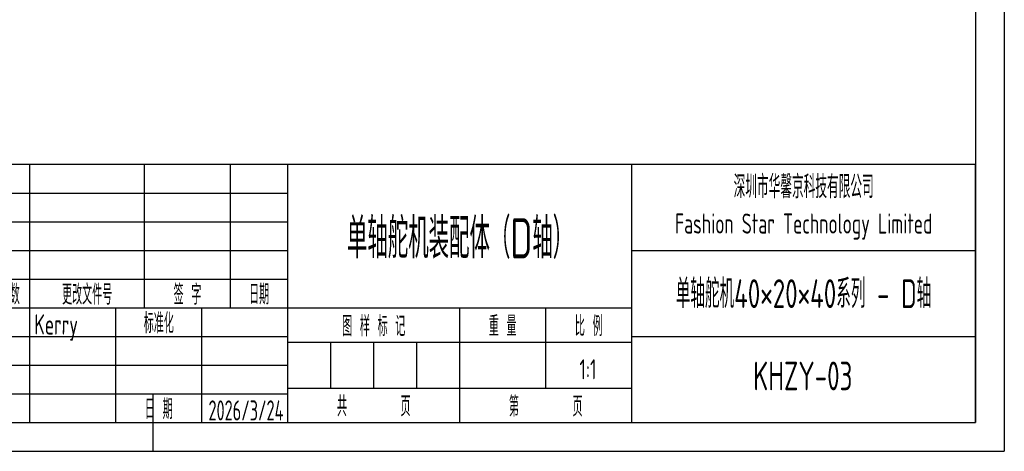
# Model space of a CAD drawing. Header units: inches. Extents: x -26 to 272, y -5 to 205.
# Tile 2 of 5: x 100 to 272, y -5 to 70. Entities that reach past the tile are written whole.
import ezdxf
from ezdxf.enums import TextEntityAlignment as Align

# ---------------------------------------------------------------- set-up
doc = ezdxf.new("R2010")
doc.units = ezdxf.units.IN
doc.header["$MEASUREMENT"] = 0
for name, color, linetype in [('1轮廓实线层', 7, 'CONTINUOUS'), ('2细线层', 4, 'CONTINUOUS'), ('6文字层', 3, 'CONTINUOUS'), ('图框层', 7, 'CONTINUOUS')]:
    doc.layers.add(name, color=color, linetype=linetype)
doc.styles.add('PC_TEXTSTYLE', font='ISOCP.SHX', dxfattribs={"width": 0.707, "bigfont": 'GBCBIG.SHX'})
doc.styles.add('PC_TEXTSTYLE4', font='ISOCP.SHX', dxfattribs={"width": 0.707, "bigfont": 'GBCBIG.SHX'})

# ---------------------------------------------------------------- blocks, each defined once
blk = doc.blocks.new('ZwmFrameMain_A4^_^无分区图框^_^landscape')
at = {"layer": '1轮廓实线层'}
for p, q in [((267, 200), (267, 0)), ((123.5, -5), (123.5, 5)), ((0, 0), (267, 0))]:
    blk.add_line(p, q, dxfattribs=at)
at = {"layer": '2细线层'}
for p in [(272, 205), (-25, -5)]:
    blk.add_line(p, (272, -5), dxfattribs=at)
blk = doc.blocks.new('ZwmFrameMain_标题栏1')
at = {"layer": '1轮廓实线层'}
for p, q in [((0, 45), (-180, 45)), ((-165, 20), (-165, 45)), ((-145, 20), (-145, 45)), ((-130, 20), (-130, 45)), ((-120, 0), (-120, 45)), ((0, 0), (0, 45)), ((-60, 30), (0, 30)), ((-180, 20), (-60, 20)), ((-165, 0), (-165, 20)), ((-150, 0), (-150, 20)), ((-135, 0), (-135, 20)), ((-60, 15), (0, 15)), ((-180, 0), (0, 0))]:
    blk.add_line(p, q, dxfattribs=at)
at = {"layer": '1轮廓实线层', "color": 7}
for p, q in [((-60, 0), (-60, 45)), ((-180, 25), (-120, 25))]:
    blk.add_line(p, q, dxfattribs=at)
at = {"layer": '2细线层'}
for p, q in [((-180, 40), (-120, 40)), ((-180, 35), (-120, 35)), ((-180, 30), (-120, 30)), ((-90, 0), (-90, 20)), ((-75, 6), (-75, 20)), ((-180, 15), (-120, 15)), ((-120, 14), (-60, 14)), ((-112.5, 6), (-112.5, 14)), ((-105, 6), (-105, 14)), ((-97.5, 6), (-97.5, 14)), ((-180, 10), (-120, 10)), ((-120, 6), (-60, 6)), ((-180, 5), (-120, 5))]:
    blk.add_line(p, q, dxfattribs=at)
at = {"layer": '6文字层', "style": 'PC_TEXTSTYLE', "width": 0.667}
for s, p in [('处数', (-168.5, 22.5)), (' 更改文件号 ', (-155, 22.5)), (' 签 字 ', (-137.5, 22.5)), (' 日期 ', (-125, 22.5)), (' 标准化 ', (-142.5, 17.51)), (' 图 样 标 记 ', (-105, 17)), (' 重 量 ', (-82.5, 17)), (' 比 例 ', (-67.5, 17)), (' 日 期 ', (-142.5, 2.5)), ('共       页', (-105, 3)), ('第       页', (-75, 3))]:
    blk.add_text(s, height=3.5, dxfattribs=at).set_placement(p, align=Align.MIDDLE)
at = {"layer": '6文字层', "style": 'PC_TEXTSTYLE', "flags": 8}
for tag, height, width, p, p2 in [('企业名称', 5, 3.445461, (-54.29, 34.82), (-5.27, 34.82)), ('产品名称或材料标记', 7, 1.034456, (-113.46, 28.64), (-66.42, 28.64)), ('图样名称', 5, 3.480264, (-54.79, 19.98), (-5.27, 19.98)), ('标准化', 3.5, 1.756036, (-133.83, 15.37), (-120.75, 15.37)), ('重量', 3.5, 2.448074, (-88.46, 7.54), (-76.55, 7.54)), ('比例', 3.5, 2.367734, (-73.35, 7.54), (-61.93, 7.54)), ('图样代号', 5, 3.489916, (-54.79, 5.63), (-5.52, 5.63)), ('审核', 3.5, 2.723972, (-163.99, 5.37), (-150.63, 5.37)), ('共几页', 3.5, 0.953151, (-108.58, 1.48), (-101.56, 1.48)), ('工艺', 3.5, 2.851598, (-164.21, 0.37), (-150.89, 0.37)), ('日期', 3.5, 2.733185, (-133.83, 0.37), (-120.75, 0.37))]:
    blk.add_attdef(tag, text='', height=height, dxfattribs=dict(at, width=width)).set_placement(p, p2, align=Align.FIT)
at = {"layer": '6文字层', "style": 'PC_TEXTSTYLE', "width": 9.901758, "flags": 8}
blk.add_attdef('设计', text='', height=3.5, rotation=359.5768, dxfattribs=at).set_placement((-164.23, 15.37), (-150.37, 15.27), align=Align.FIT)
at = {"layer": '6文字层', "color": 3, "style": 'PC_TEXTSTYLE', "width": 0.96618, "flags": 8}
blk.add_attdef('第几页', text='', height=3.5, dxfattribs=at).set_placement((-78.29, 1.5), (-71.16, 1.5), align=Align.FIT)
at = {"layer": '6文字层', "color": 0, "style": 'PC_TEXTSTYLE', "width": 0.715273, "flags": 8}
blk.add_attdef('图纸张数', text='', height=3.5, dxfattribs=at).set_placement((-2.66, -3.87), (4.46, -3.87), align=Align.FIT)

msp = doc.modelspace()

# ---------------------------------------------------------------- block references
at = {"layer": '图框层'}
msp.add_blockref('ZwmFrameMain_A4^_^无分区图框^_^landscape', (0, 0), dxfattribs=at)
ref = msp.add_blockref('ZwmFrameMain_标题栏1', (267, 0), dxfattribs=at)
ref.add_attrib('产品名称或材料标记', '单轴舵机装配体（D轴）', dxfattribs={"layer": '6文字层', "height": 7, "style": 'PC_TEXTSTYLE', "width": 0.707}).set_placement((177.058, 28.635), align=Align.CENTER)
ref.add_attrib('设计', 'Kerry', (102.771, 15.372), dxfattribs={"layer": '6文字层', "height": 3.5, "rotation": 359.57685, "style": 'PC_TEXTSTYLE', "width": 0.707})
ref.add_attrib('日期', '2026/3/24', dxfattribs={"layer": '6文字层', "height": 3.5, "style": 'PC_TEXTSTYLE', "width": 0.598085}).set_placement((133.165, 0.371), (146.248, 0.371), align=Align.FIT)
ref.add_attrib('图样名称', '单轴舵机40×20×40系列 - D轴', dxfattribs={"layer": '6文字层', "height": 5, "style": 'PC_TEXTSTYLE', "width": 0.707}).set_placement((236.973, 19.978), align=Align.CENTER)
ref.add_attrib('图样代号', 'KHZY-03', dxfattribs={"layer": '6文字层', "height": 5, "style": 'PC_TEXTSTYLE', "width": 0.707}).set_placement((236.85, 5.63), align=Align.CENTER)
ref.add_attrib('比例', '1:1', dxfattribs={"layer": '6文字层', "height": 3.5, "style": 'PC_TEXTSTYLE', "width": 0.707}).set_placement((199.359, 7.542), align=Align.CENTER)

# ---------------------------------------------------------------- texts
at = {"layer": '6文字层', "insert": (237, 37.5), "char_height": 3.5, "width": 60, "attachment_point": 5, "style": 'PC_TEXTSTYLE4'}
msp.add_mtext('{\\H1.142857x;深圳市华馨京科技有限公司}\\P\\pxsm1,qc;Fashion Star Technology Limited', dxfattribs=at)

doc.saveas('drawing.dxf')
